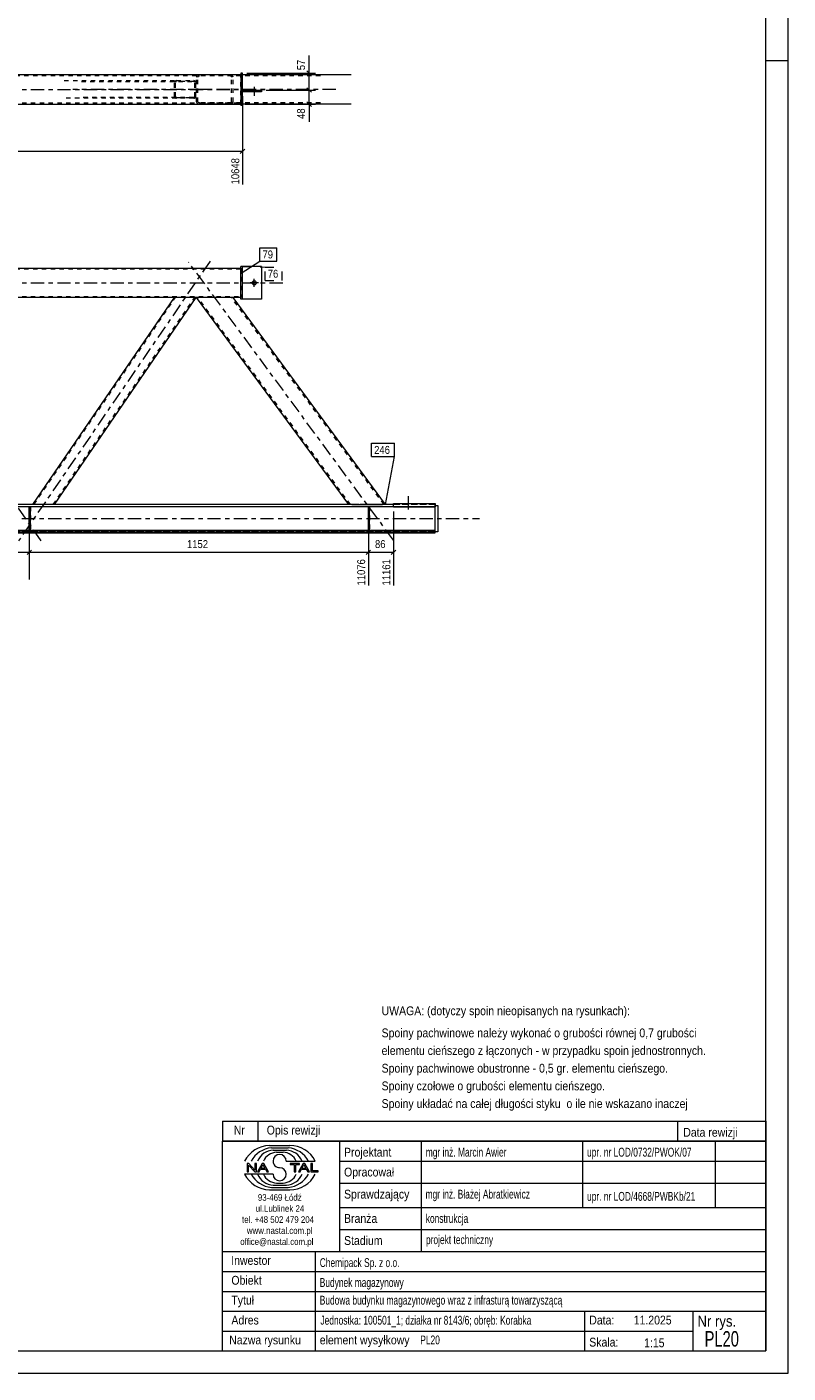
# Model space of a CAD drawing. Header units: millimetres. Extents: x 0 to 914, y 0 to 610.
# Tile 8 of 11: x 742 to 914, y 0 to 305. Entities that reach past the tile are written whole.
import ezdxf

# ---------------------------------------------------------------- set-up
doc = ezdxf.new("R2010")
doc.units = ezdxf.units.MM
for name, pattern in [('XKITLINE00', [0]), ('XKITLINE01', [4, 1, -1, 1, -1]), ('XKITLINE02', [4, 2, -2]), ('XKITLINE03', [6, 3, -1, 1, -1])]:
    doc.linetypes.add(name, pattern=pattern)
for name, color, linetype, lineweight in [('Arkusz rysunku', 3, 'Continuous', 0), ('Element', 2, 'Continuous', 0), ('Inny typ obiektu', 7, 'Continuous', 0), ('Wymiar', 4, 'Continuous', 0), ('Znak elementu', 2, 'Continuous', 0), ('Śruba', 3, 'Continuous', 0)]:
    doc.layers.add(name, color=color, linetype=linetype, lineweight=lineweight)
doc.styles.add('ARIAL', font='ARIAL.TTF')

msp = doc.modelspace()

# ---------------------------------------------------------------- linework, layer by layer
at = {"layer": 'Arkusz rysunku', "linetype": 'XKITLINE00', "lineweight": 0}
for p, q in [((914, 0), (914, 610)), ((909, 5), (909, 605)), ((914, 297), (909, 297)), ((5, 5), (909, 5)), ((0, 0), (914, 0))]:
    msp.add_line(p, q, dxfattribs=at)
at = {"layer": 'Element', "linetype": 'XKITLINE00', "lineweight": 0}
for p, q in [((790.1, 293.89), (80.62, 293.89)), ((790.1, 293.89), (787.72, 293.89)), ((790.5, 294.22), (790.1, 294.22)), ((790.1, 294.22), (790.1, 286.89)), ((790.5, 286.89), (790.5, 294.22)), ((815.1, 293.89), (790.5, 293.89)), ((790.5, 290.02), (790.5, 290.42)), ((790.5, 290.42), (794.84, 290.42)), ((794.84, 290.02), (790.5, 290.02)), ((794.84, 290.42), (794.84, 290.02)), ((80.62, 287.22), (790.1, 287.22)), ((790.5, 286.89), (790.1, 286.89)), ((815.1, 287.22), (790.5, 287.22)), ((80.62, 250.11), (790.1, 250.11)), ((790.5, 250.44), (790.1, 250.44)), ((790.1, 243.11), (790.1, 250.44)), ((790.5, 243.11), (790.5, 250.44)), ((794.84, 250.44), (790.5, 250.44)), ((794.84, 250.44), (794.84, 243.11)), ((780.1, 243.44), (90.63, 243.44)), ((743.06, 196.61), (775.11, 243.44)), ((779.95, 243.44), (747.91, 196.61)), ((814.61, 196.61), (780.1, 243.44)), ((780.1, 243.44), (780.1, 243.44)), ((780.15, 243.44), (780.1, 243.44)), ((788.38, 243.44), (780.15, 243.44)), ((790.1, 243.44), (788.38, 243.44)), ((822.89, 196.61), (788.38, 243.44)), ((790.5, 243.11), (790.1, 243.11)), ((794.84, 243.11), (790.5, 243.11)), ((815.27, 196.61), (435.49, 196.61)), ((824.69, 196.08), (435.49, 196.08)), ((742.25, 190.61), (742.25, 196.08)), ((742.51, 196.08), (742.25, 196.08)), ((742.51, 190.61), (742.51, 196.08)), ((815.27, 196.61), (815.27, 196.61)), ((815.27, 196.61), (822.22, 196.61)), ((824.69, 196.61), (818.94, 196.61)), ((819, 190.61), (819, 196.08)), ((819.27, 196.08), (819, 196.08)), ((819.27, 190.61), (819.27, 196.08)), ((824.69, 196.16), (824.69, 196.83)), ((824.69, 196.83), (834.16, 196.83)), ((824.69, 196.04), (824.69, 196.16)), ((824.69, 196.16), (834.16, 196.16)), ((824.69, 196.04), (834.16, 196.04)), ((834.16, 196.83), (834.16, 196.16)), ((834.16, 196.41), (834.69, 196.41)), ((834.16, 190.55), (834.16, 196.16)), ((834.69, 196.41), (834.69, 190.41)), ((834.16, 190.61), (36.56, 190.61)), ((36.56, 190.34), (834.16, 190.34)), ((834.16, 190.21), (36.56, 190.21)), ((36.56, 190.21), (834.16, 190.21)), ((742.25, 190.75), (665.76, 190.75)), ((742.25, 190.61), (742.51, 190.61)), ((819, 190.75), (742.51, 190.75)), ((819, 190.61), (819.27, 190.61)), ((834.16, 190.75), (819.27, 190.75)), ((834.16, 190.21), (834.16, 190.61)), ((834.69, 190.41), (834.16, 190.41))]:
    msp.add_line(p, q, dxfattribs=at)
at = {"layer": 'Element', "linetype": 'XKITLINE01', "lineweight": 0}
for p, q in [((790.1, 293.62), (80.62, 293.62)), ((750.16, 292.55), (775.59, 292.55)), ((775.41, 292.52), (775.25, 292.44)), ((775.59, 292.55), (775.41, 292.52)), ((775.59, 292.55), (779.47, 292.55)), ((779.66, 292.52), (779.47, 292.55)), ((779.81, 292.44), (779.66, 292.52)), ((780.14, 293.54), (780.1, 293.35)), ((780.1, 287.75), (780.1, 293.35)), ((780.15, 293.56), (780.14, 293.54)), ((780.43, 293.35), (780.45, 293.46)), ((780.43, 287.75), (780.43, 293.35)), ((780.45, 293.46), (780.52, 293.54)), ((780.76, 293.89), (780.51, 293.85)), ((780.52, 293.54), (780.63, 293.6)), ((780.63, 293.6), (780.76, 293.62)), ((787.72, 293.89), (780.76, 293.89)), ((808.14, 293.62), (780.76, 293.62)), ((787.97, 293.85), (787.72, 293.89)), ((787.72, 293.62), (787.84, 293.6)), ((787.84, 293.6), (787.95, 293.54)), ((787.95, 293.54), (788.02, 293.46)), ((788.02, 293.46), (788.05, 293.36)), ((788.05, 287.76), (788.05, 293.36)), ((788.33, 293.54), (788.33, 293.56)), ((788.38, 293.36), (788.33, 293.54)), ((788.38, 287.76), (788.38, 293.36)), ((790.1, 287.22), (790.1, 293.89)), ((790.5, 293.89), (790.1, 293.89)), ((754.04, 292.35), (779.47, 292.35)), ((775.14, 292.31), (775.11, 292.15)), ((775.11, 288.95), (775.11, 292.15)), ((775.25, 292.44), (775.14, 292.31)), ((775.35, 292.15), (775.37, 292.23)), ((775.35, 288.95), (775.35, 292.15)), ((775.37, 292.23), (775.42, 292.3)), ((775.42, 292.3), (775.5, 292.34)), ((775.5, 292.34), (775.59, 292.35)), ((779.47, 292.35), (775.59, 292.35)), ((779.47, 292.35), (779.56, 292.34)), ((779.56, 292.34), (779.64, 292.3)), ((779.64, 292.3), (779.69, 292.23)), ((779.69, 292.23), (779.71, 292.15)), ((779.71, 288.95), (779.71, 292.15)), ((779.92, 292.31), (779.81, 292.44)), ((779.95, 292.15), (779.92, 292.31)), ((779.95, 288.95), (779.95, 292.15)), ((80.62, 287.49), (790.1, 287.49)), ((775.59, 288.55), (750.16, 288.55)), ((779.47, 288.75), (754.04, 288.75)), ((775.11, 288.95), (775.14, 288.8)), ((775.14, 288.8), (775.25, 288.67)), ((775.25, 288.67), (775.41, 288.59)), ((775.37, 288.88), (775.35, 288.95)), ((775.42, 288.81), (775.37, 288.88)), ((775.41, 288.59), (775.59, 288.55)), ((775.5, 288.77), (775.42, 288.81)), ((775.59, 288.75), (775.5, 288.77)), ((775.59, 288.75), (779.47, 288.75)), ((779.47, 288.55), (775.59, 288.55)), ((779.56, 288.77), (779.47, 288.75)), ((779.47, 288.55), (779.66, 288.59)), ((779.64, 288.81), (779.56, 288.77)), ((779.69, 288.88), (779.64, 288.81)), ((779.66, 288.59), (779.81, 288.67)), ((779.71, 288.95), (779.69, 288.88)), ((779.81, 288.67), (779.92, 288.8)), ((779.92, 288.8), (779.95, 288.95)), ((780.1, 287.75), (780.12, 287.65)), ((780.12, 287.65), (780.15, 287.55)), ((780.45, 287.65), (780.43, 287.75)), ((780.53, 287.57), (780.45, 287.65)), ((780.51, 287.26), (780.76, 287.22)), ((780.63, 287.51), (780.53, 287.57)), ((780.76, 287.49), (780.63, 287.51)), ((808.14, 287.49), (780.76, 287.49)), ((790.5, 287.22), (780.76, 287.22)), ((787.84, 287.51), (787.72, 287.49)), ((787.72, 287.22), (787.97, 287.26)), ((787.95, 287.57), (787.84, 287.51)), ((788.02, 287.65), (787.95, 287.57)), ((788.05, 287.76), (788.02, 287.65)), ((788.33, 287.55), (788.38, 287.75)), ((788.38, 287.75), (788.38, 287.76)), ((790.1, 250.11), (790.1, 243.44)), ((790.5, 243.11), (790.5, 250.44)), ((790.1, 249.84), (80.62, 249.84)), ((80.62, 243.71), (790.1, 243.71)), ((743.3, 196.61), (775.35, 243.44)), ((747.67, 196.61), (779.71, 243.44)), ((779.95, 243.44), (775.11, 243.44)), ((788.38, 243.44), (780.1, 243.44)), ((780.1, 243.44), (780.1, 243.44)), ((780.29, 243.44), (780.15, 243.44)), ((780.29, 243.44), (780.29, 243.44)), ((814.94, 196.61), (780.43, 243.44)), ((780.43, 243.44), (780.43, 243.44)), ((822.55, 196.61), (788.05, 243.44)), ((834.16, 196.08), (36.56, 196.08)), ((834.16, 196.61), (435.23, 196.61)), ((742.25, 190.48), (742.25, 196.08)), ((742.25, 196.08), (742.51, 196.08)), ((742.51, 195.08), (742.25, 195.08)), ((742.25, 195.08), (742.25, 190.48)), ((742.25, 195.08), (742.51, 195.08)), ((742.51, 196.08), (742.51, 190.48)), ((742.51, 190.48), (742.51, 195.08)), ((747.91, 196.61), (743.06, 196.61)), ((814.6, 196.61), (814.61, 196.61)), ((815.27, 196.61), (814.6, 196.61)), ((814.94, 196.61), (814.94, 196.61)), ((814.94, 196.61), (814.96, 196.61)), ((818.94, 196.61), (815.27, 196.61)), ((815.27, 196.61), (815.27, 196.61)), ((819, 190.48), (819, 196.08)), ((819, 196.08), (819.27, 196.08)), ((819.27, 195.08), (819, 195.08)), ((819, 195.08), (819, 190.48)), ((819, 195.08), (819.27, 195.08)), ((819.27, 196.08), (819.27, 190.48)), ((819.27, 190.48), (819.27, 195.08)), ((822.89, 196.61), (822.22, 196.61)), ((822.55, 196.61), (822.56, 196.61)), ((822.89, 196.61), (822.89, 196.61)), ((824.69, 196.04), (824.69, 196.83)), ((824.69, 196.83), (834.16, 196.83)), ((824.69, 196.7), (834.16, 196.7)), ((834.16, 196.7), (824.69, 196.7)), ((824.69, 196.16), (834.16, 196.16)), ((834.16, 196.04), (824.69, 196.04)), ((834.16, 196.83), (834.16, 196.04)), ((834.16, 190.21), (834.16, 196.61)), ((834.16, 190.41), (834.16, 196.41)), ((834.16, 196.04), (834.16, 196.16)), ((834.16, 190.61), (36.56, 190.61)), ((834.16, 190.48), (36.56, 190.48)), ((36.56, 190.48), (834.16, 190.48)), ((36.56, 190.34), (834.16, 190.34)), ((834.16, 190.21), (36.56, 190.21)), ((742.25, 191.75), (742.51, 191.75)), ((742.51, 191.75), (742.25, 191.75)), ((742.51, 190.75), (742.25, 190.75)), ((742.51, 190.75), (742.25, 190.75)), ((742.51, 190.75), (742.25, 190.75)), ((742.25, 190.61), (742.51, 190.61)), ((742.25, 190.48), (742.51, 190.48)), ((742.25, 190.48), (742.51, 190.48)), ((819, 191.75), (819.27, 191.75)), ((819.27, 191.75), (819, 191.75)), ((819.27, 190.75), (819, 190.75)), ((819.27, 190.75), (819, 190.75)), ((819.27, 190.75), (819, 190.75)), ((819, 190.61), (819.27, 190.61)), ((819, 190.48), (819.27, 190.48)), ((819, 190.48), (819.27, 190.48)), ((834.16, 190.21), (834.16, 190.61))]:
    msp.add_line(p, q, dxfattribs=at)
at = {"layer": 'Element', "linetype": 'XKITLINE03', "lineweight": 0}
for p, q in [((70.62, 290.55), (800.1, 290.55)), ((783.18, 290.55), (752.1, 290.55)), ((811.62, 290.56), (778.3, 290.55)), ((744.93, 188.36), (701.59, 251.7)), ((783.18, 251.7), (739.84, 188.36)), ((824.68, 188.56), (778.3, 251.49)), ((70.62, 246.78), (800.1, 246.78)), ((26.56, 193.41), (844.16, 193.41))]:
    msp.add_line(p, q, dxfattribs=at)
at = {"layer": 'Element', "linetype": 'XKITLINE01', "lineweight": 0}
for centre, start, end in [((780.68, 293.26), 106.8089, 150.8713), ((787.79, 293.26), 29.1385, 73.2009), ((780.68, 287.85), 209.1385, 253.2009), ((787.79, 287.85), 286.8089, 330.8713)]:
    msp.add_arc(centre, 0.614, start, end, dxfattribs=at)
at = {"layer": 'Inny typ obiektu', "linetype": 'XKITLINE00', "lineweight": 0}
for p, q in [((786, 57), (786, 52.5)), ((786, 57), (909, 57)), ((794, 57), (794, 52.5)), ((889, 57), (889, 52.5)), ((909, 57), (909, 52.5)), ((909, 52.5), (786, 52.5)), ((786, 5), (786, 52.5)), ((786, 52.5), (909, 52.5)), ((812.5, 52.5), (812.5, 27.5)), ((831, 27.5), (831, 52.5)), ((867.5, 52.5), (867.5, 37.5)), ((897.5, 52.5), (897.5, 37.5)), ((909, 52.5), (909, 5)), ((796.62, 51.49), (801.23, 51.5)), ((797.07, 50.99), (800.86, 51)), ((797.46, 50.49), (800.45, 50.49)), ((798.2, 49.98), (799.73, 49.99)), ((791.93, 47.44), (791.57, 47.44)), ((791.57, 47.44), (791.57, 45.56)), ((791.9, 47.04), (793.29, 45.56)), ((791.9, 45.56), (791.9, 47.04)), ((793.31, 45.96), (791.93, 47.44)), ((793.65, 47.44), (793.31, 47.44)), ((793.31, 47.44), (793.31, 45.96)), ((793.65, 45.56), (793.65, 47.44)), ((794.96, 47.44), (793.94, 45.56)), ((794.31, 45.56), (794.61, 46.13)), ((794.61, 46.13), (795.71, 46.13)), ((794.71, 46.33), (795.14, 47.24)), ((795.6, 46.33), (794.71, 46.33)), ((795.33, 47.44), (794.96, 47.44)), ((795.14, 47.24), (795.6, 46.33)), ((796.41, 45.56), (795.33, 47.44)), ((795.71, 46.13), (796.02, 45.56)), ((800.42, 47.99), (806.98, 47.99)), ((803.43, 47.44), (801.34, 47.44)), ((801.34, 47.44), (801.34, 47.22)), ((801.34, 47.22), (802.21, 47.22)), ((802.21, 47.22), (802.21, 45.56)), ((802.56, 45.56), (802.56, 47.22)), ((802.56, 47.22), (803.43, 47.22)), ((804.21, 47.44), (803.2, 45.56)), ((803.43, 47.22), (803.43, 47.44)), ((803.57, 45.56), (803.86, 46.13)), ((803.86, 46.13), (804.96, 46.13)), ((803.96, 46.33), (804.39, 47.24)), ((804.86, 46.33), (803.96, 46.33)), ((804.59, 47.44), (804.21, 47.44)), ((804.4, 47.24), (804.39, 47.24)), ((804.4, 47.24), (804.86, 46.33)), ((805.67, 45.56), (804.59, 47.44)), ((804.96, 46.13), (805.27, 45.56)), ((806.36, 47.44), (806.01, 47.44)), ((806.01, 47.44), (806.01, 45.56)), ((806.36, 45.78), (806.36, 47.44)), ((807.66, 45.78), (806.36, 45.78)), ((807.66, 45.56), (807.66, 45.78)), ((812.5, 48), (909, 48)), ((797.43, 45.01), (791, 45.01)), ((791.57, 45.56), (791.9, 45.56)), ((793.29, 45.56), (793.65, 45.56)), ((793.94, 45.56), (794.31, 45.56)), ((796.02, 45.56), (796.41, 45.56)), ((798.2, 43.02), (799.73, 43.01)), ((802.21, 45.56), (802.56, 45.56)), ((803.2, 45.56), (803.57, 45.56)), ((805.27, 45.56), (805.67, 45.56)), ((806.01, 45.56), (807.66, 45.56)), ((812.5, 43), (909, 43)), ((796.62, 41.51), (801.23, 41.5)), ((797.07, 42.01), (800.86, 42)), ((797.46, 42.51), (800.45, 42.51)), ((812.5, 37.5), (909, 37.5)), ((812.5, 32.5), (909, 32.5)), ((786, 27.5), (909, 27.5)), ((807, 5), (807, 27.5)), ((786, 23), (909, 23)), ((786, 18.5), (909, 18.5)), ((786, 14), (909, 14)), ((868, 5), (868, 14)), ((892.5, 5), (892.5, 14)), ((786, 9.5), (892.5, 9.5)), ((786, 5), (909, 5))]:
    msp.add_line(p, q, dxfattribs=at)
for centre, radius, start, end in [((796.72, 45.08), 6.42, 90.8317, 153.0136), ((797.67, 45), 6.02, 95.7347, 150.2266), ((797.7, 46.42), 4.07, 93.3428, 157.3393), ((798.33, 46.6), 3.38, 92.229, 155.8008), ((798.92, 47.99), 1.49, 0.0741, 179.9259), ((799.59, 46.6), 3.39, 24.2351, 87.5913), ((800.22, 46.41), 4.08, 22.7023, 86.7527), ((800.24, 44.98), 6.04, 29.8256, 84.1252), ((801.25, 45.07), 6.43, 27.0191, 90.199), ((798.92, 47.99), 1.49, 179.9259, 270), ((798.92, 45), 1.49, 0.0741, 90), ((796.72, 47.92), 6.42, 206.9864, 269.1683), ((797.67, 48), 6.02, 209.7734, 264.2653), ((797.7, 46.58), 4.07, 202.6607, 266.6572), ((798.33, 46.4), 3.38, 204.1992, 267.771), ((798.92, 45.01), 1.49, 180.0741, 359.9259), ((799.59, 46.4), 3.39, 272.4087, 335.7649), ((800.22, 46.59), 4.08, 273.2473, 337.2977), ((800.24, 48.02), 6.04, 275.8748, 330.1744), ((801.25, 47.93), 6.43, 269.801, 332.9809)]:
    msp.add_arc(centre, radius, start, end, dxfattribs=at)
at = {"layer": 'Wymiar', "linetype": 'XKITLINE00', "lineweight": 0}
for p, q in [((805.62, 294.22), (805.62, 298.24)), ((805.62, 294.22), (805.62, 298.24)), ((791.5, 294.22), (807.06, 294.22)), ((805.11, 294.73), (806.13, 293.71)), ((805.62, 290.42), (805.62, 294.22)), ((795.84, 290.42), (807.06, 290.42)), ((795.84, 290.42), (807.06, 290.42)), ((805.11, 290.93), (806.13, 289.91)), ((805.11, 290.93), (806.13, 289.91)), ((805.62, 287.22), (805.62, 290.42)), ((790.5, 289.02), (790.5, 269.06)), ((791.1, 287.22), (807.06, 287.22)), ((805.11, 287.73), (806.13, 286.71)), ((805.62, 287.22), (805.62, 283.2)), ((805.62, 287.22), (805.62, 283.2)), ((80.62, 276.55), (790.5, 276.55)), ((791.01, 277.06), (789.99, 276.05)), ((742.25, 195.08), (742.25, 179.62)), ((742.25, 195.08), (742.25, 179.62)), ((819, 195.08), (819, 178.28)), ((819, 195.08), (819, 178.28)), ((824.69, 195.04), (824.69, 178.28)), ((742.76, 186.29), (741.74, 185.27)), ((742.76, 186.29), (741.79, 185.32)), ((819.51, 186.29), (818.49, 185.27)), ((819.51, 186.29), (818.54, 185.32)), ((825.2, 186.29), (824.19, 185.27)), ((665.49, 185.78), (742.25, 185.78)), ((742.25, 185.78), (819, 185.78)), ((819, 185.78), (824.69, 185.78))]:
    msp.add_line(p, q, dxfattribs=at)
at = {"layer": 'Znak elementu', "linetype": 'XKITLINE00', "lineweight": 0}
for p, q in [((794.44, 254.7), (798.32, 254.7)), ((794.44, 251.7), (794.44, 254.7)), ((798.32, 251.7), (798.32, 254.7)), ((790.2, 248.96), (794.44, 251.7)), ((794.44, 251.7), (798.32, 251.7)), ((819.72, 210.46), (824.92, 210.46)), ((819.72, 207.46), (819.72, 210.46)), ((824.92, 207.46), (824.92, 210.46)), ((819.72, 207.46), (824.92, 207.46)), ((822.89, 196.61), (824.92, 207.46))]:
    msp.add_line(p, q, dxfattribs=at)
at = {"layer": 'Znak elementu', "linetype": 'XKITLINE02', "lineweight": 0}
for p, q in [((790.5, 250.44), (795.63, 250.34)), ((795.63, 250.34), (799.5, 250.34)), ((795.63, 247.34), (795.63, 250.34)), ((799.5, 247.34), (799.5, 250.34)), ((795.63, 247.34), (799.5, 247.34))]:
    msp.add_line(p, q, dxfattribs=at)
at = {"layer": 'Śruba', "linetype": 'XKITLINE00', "lineweight": 0}
for p, q in [((792.7, 290.42), (792.7, 290.02)), ((793.17, 291.12), (793.17, 289.12)), ((793.64, 290.42), (793.64, 290.02)), ((793.17, 245.84), (793.17, 247.71)), ((794.1, 246.78), (792.24, 246.78)), ((828.03, 198.46), (828.03, 195.47)), ((828.03, 198.46), (828.03, 195.47))]:
    msp.add_line(p, q, dxfattribs=at)
msp.add_circle((793.17, 246.78), 0.467, dxfattribs=at)

# ---------------------------------------------------------------- texts
at = {"layer": 'Inny typ obiektu', "style": 'ARIAL'}
for s, height, width, p in [('UWAGA: (dotyczy spoin nieopisanych na rysunkach):', 2, 0.85, (822, 81)), ('Spoiny pachwinowe należy wykonać o grubości równej 0,7 grubości', 2, 0.85, (822, 76)), ('elementu cieńszego z łączonych - w przypadku spoin jednostronnych.', 2, 0.85, (822, 72)), ('Spoiny pachwinowe obustronne - 0,5 gr. elementu cieńszego.', 2, 0.85, (822, 68)), ('Spoiny czołowe o grubości elementu cieńszego.', 2, 0.85, (822, 64)), ('Spoiny układać na całej długości styku  o ile nie wskazano inaczej', 2, 0.85, (822, 60)), ('Nr', 2, 0.85, (788.54, 54)), ('Opis rewizji', 2, 0.85, (796, 54)), ('Data rewizji', 2, 0.85, (890.28, 53.5)), ('Projektant', 2, 0.85, (813.5, 49)), ('mgr inż. Marcin Awier', 2, 0.68, (832, 49)), ('upr. nr LOD/0732/PWOK/07', 2, 0.68, (868.5, 49)), ('Opracował', 2, 0.85, (813.5, 44.5)), ('93-469 Łódź', 1.5, 0.85, (794, 39)), ('Sprawdzający', 2, 0.85, (813.5, 39.5)), ('mgr inż. Błażej Abratkiewicz', 2, 0.68, (831.94, 39.5)), ('upr. nr LOD/4668/PWBKb/21', 2, 0.68, (868.5, 39)), ('ul.Lublinek 24', 1.5, 0.85, (793.5, 36.5)), ('tel. +48 502 479 204', 1.5, 0.85, (790.41, 34)), ('Branża', 2, 0.85, (813.5, 34)), ('konstrukcja', 2, 0.68, (832, 34)), ('office@nastal.com.pl', 1.5, 0.85, (790, 29)), ('www.nastal.com.pl', 1.5, 0.85, (791.5, 31.5)), ('Stadium', 2, 0.85, (813.5, 29)), ('projekt techniczny', 2, 0.68, (832.04, 29.19)), ('Inwestor', 2, 0.85, (787.96, 24.5)), ('Chemipack Sp. z o.o.', 2, 0.68, (808, 24)), ('Obiekt', 2, 0.85, (788, 20)), ('Budynek magazynowy', 2, 0.68, (808, 19.5)), ('Tytuł', 2, 0.85, (788, 15.5)), ('Budowa budynku magazynowego wraz z infrasturą towarzyszącą', 2, 0.68, (808, 15.5)), ('Adres', 2, 0.85, (788, 11)), ('Jednostka: 100501_1; działka nr 8143/6; obręb: Korabka', 2, 0.68, (808.16, 10.96)), ('Data:', 2, 0.85, (869, 11)), ('11.2025', 2, 0.85, (879.06, 11)), ('Nr rys.', 2.5, 0.85, (893.5, 10.5)), ('PL20', 3.5, 0.68, (895.11, 6)), ('Nazwa rysunku', 2, 0.85, (787.5, 6.5)), ('element wysyłkowy', 2, 0.85, (808, 6.5)), ('PL20', 2, 0.68, (830.75, 6.5)), ('Skala:', 2, 0.85, (869, 6)), ('1:15', 2, 0.85, (881.42, 5.85))]:
    msp.add_text(s, height=height, dxfattribs=dict(at, width=width)).set_placement(p)
at = {"layer": 'Wymiar', "style": 'ARIAL', "width": 0.85}
for s, p in [('57', (804.66, 294.9)), ('48', (804.66, 283.88)), ('10648', (789.78, 269.06)), ('11076', (818.28, 178.28)), ('11161', (823.97, 178.28))]:
    msp.add_text(s, height=1.8, rotation=90.0002, dxfattribs=at).set_placement(p)
for s, p in [('1152', (777.96, 186.74)), ('86', (820.51, 186.74))]:
    msp.add_text(s, height=1.8, dxfattribs=at).set_placement(p)
at = {"layer": 'Znak elementu', "style": 'ARIAL', "width": 0.85}
for s, p in [('79', (795.04, 252.3)), ('76', (796.23, 247.94)), ('246', (820.32, 208.06))]:
    msp.add_text(s, height=1.8, dxfattribs=at).set_placement(p)

doc.saveas('drawing.dxf')
